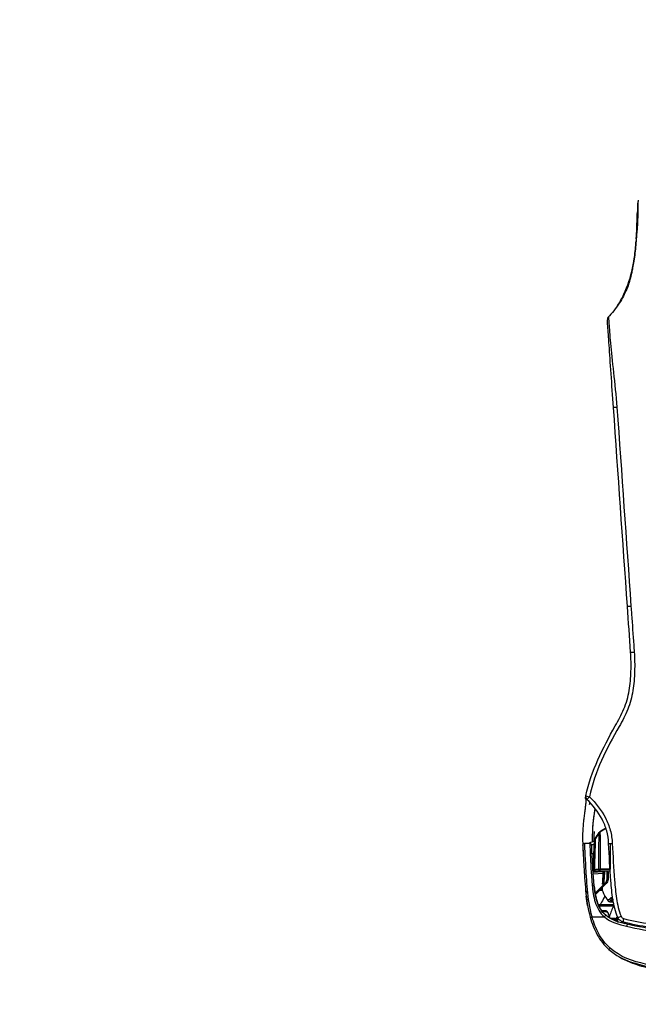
# Model space of a CAD drawing. Header units: millimetres. Extents: x -424979 to 718034, y -72486 to 344972.
# Tile 14 of 256: x 412690 to 413169, y 1553 to 2315. Entities that reach past the tile are written whole.
import ezdxf
from ezdxf import colors
from ezdxf.entities.mleader import LeaderData, LeaderLine
from ezdxf.math import Vec2, Vec3

# ---------------------------------------------------------------- set-up
doc = ezdxf.new("R2010")
doc.units = ezdxf.units.MM
doc.header["$MEASUREMENT"] = 0
doc.layers.add('IS_KLIM Opis_Średnice', color=7, linetype='Continuous', lineweight=9)
doc.layers.add('IS_KLIM_urządzenia', color=3, linetype='Continuous')

# ---------------------------------------------------------------- blocks, each defined once
blk = doc.blocks.new('G$CFEA986A8')
at = {"layer": 'IS_KLIM_urządzenia', "linetype": 'Continuous'}
for p, q in [((3.24, 36.01), (3.24, 36.02)), ((3.24, 36.02), (3.24, 36.01)), ((2.71, 28.23), (3.1, 35.54)), ((3.1, 35.54), (3.1, 35.54)), ((2.74, 28.23), (2.74, 28.23)), ((3.03, 28.23), (3.03, 28.23)), ((4.22, 28.23), (4.22, 28.23)), ((4.55, 28.23), (4.55, 28.23)), ((2.73, 27.62), (4.82, 27.62)), ((2.74, 27.41), (5, 27.61)), ((5.25, 27.13), (2.77, 26.91)), ((3.18, 21.95), (5.57, 24.34)), ((5.93, 24.34), (3.22, 21.63)), ((5.57, 24.34), (5.44, 24.33)), ((5.57, 24.34), (5.85, 24.61)), ((5.93, 24.34), (5.57, 24.34)), ((6.02, 24.44), (5.93, 24.34))]:
    blk.add_line(p, q, dxfattribs=at)
at = {"layer": 'IS_KLIM_urządzenia', "linetype": 'Continuous', "extrusion": (0, 0, -1)}
for centre, radius, start, end in [((-1.84, 46.94), 1, 314.7826, 11.7219), ((-0.53, 34.35), 0.5, 357.2068, 90), ((-1.83, 34.35), 0.5, 90, 177.181)]:
    blk.add_arc(centre, radius, start, end, dxfattribs=at)
at = {"layer": 'IS_KLIM_urządzenia', "linetype": 'Continuous', "extrusion": (-1.54693e-05, -6.12303e-17, -1)}
blk.add_arc((-3.24, 28.23, -0.01), 0.498, 270, 359.4983, dxfattribs=at)
at = {"layer": 'IS_KLIM_urządzenia', "linetype": 'Continuous'}
blk.add_arc((2.5, 23.81), 0.5, 5.1428, 5.6972, dxfattribs=at)
for centre, major_axis, ratio, start_param, end_param in [((13.38, 84.28), (0.998, 0.07), 0.023762, 3.141593, 4.646623), ((1.84, 46.94), (0.979, -0.203), 0.056856, 3.141593, 4.651384), ((1.84, 46.94), (0.704, 0.71), 0.020204, 1.651706, 3.141593), ((7.71, 34.94), (-0.999, -0.049), 0.051256, 0, 1.514472), ((7.71, 34.9), (-0.999, -0.047), 0.051373, 0, 1.514578), ((3.38, 28.23), (0, -0.498), 0.705765, 4.721116, 6.283185), ((3.96, 27.4), (0.499, -0.033), 0.703948, 0.778487, 1.449237), ((6.36, 25.91), (0.25, 0.009), 0.004928, 6.283059, 7.845078), ((2.49, 23.87), (-0.498, -0.042), 0.40242, 3.141593, 4.712356), ((2.5, 23.81), (-0.498, -0.05), 0.399009, 3.140125, 4.706849), ((2.5, 23.81), (-0.498, -0.045), 0.399039, 3.141593, 4.710711), ((5.85, 24.61), (-0.177, 0.177), 0.009872, 3.141593, 4.709921), ((1.28, 22.79), (0.498, 0.048), 0.655613, 3.140676, 4.596546), ((6.84, 20.48), (0.38, 0.325), 0.906204, 2.398026, 3.130887), ((7.44, 20.5), (-0.376, 0.33), 0.885836, 0.804441, 2.115185), ((7.76, 20.85), (-0.367, 0.34), 0.8822, 0.840111, 2.138766), ((8.04, 20.89), (0.282, 0.413), 0.898755, 2.160862, 3.167773), ((2.45, 15.93), (0.482, 0.133), 0.040619, 3.141593, 4.662666), ((5.63, 15.93), (-0.326, -0.379), 0.006066, 1.506881, 3.141593), ((5.72, 17.3), (0, 0.2), 0.576627, 4.721116, 6.283185), ((6.49, 16.72), (0.192, 0.056), 0.184381, 5.301873, 6.283185), ((8.07, 15.3), (0, 0.2), 0.433029, 4.721116, 6.283185), ((8.86, 15.62), (0.19, -0.061), 0.210046, 2.527177, 3.153928), ((8.96, 15.32), (-0.191, 0.059), 0.212832, 4.135574, 5.657225), ((9.97, 16.14), (-0.925, -0.381), 0.043497, 0, 1.508611), ((10.63, 15.55), (-0.263, -0.965), 0.021464, 4.784953, 6.283185), ((8.8, 14.85), (0.18, 0.087), 0.196125, 5.117147, 6.283185), ((11.38, 13.51), (-0.117, -0.486), 0.019962, 3.141593, 4.771045), ((7.1, 7.87), (0.331, 0.375), 0.006851, 3.141593, 4.648558)]:
    blk.add_ellipse(centre, major_axis=major_axis, ratio=ratio, start_param=start_param, end_param=end_param, dxfattribs=at)
at = {"layer": 'IS_KLIM_urządzenia', "linetype": 'Continuous', "extrusion": (0, 0, -1)}
blk.add_ellipse((3.24, 28.23), major_axis=(0.352, -0.352), ratio=0.999998, start_param=0.785397, end_param=2.347467, dxfattribs=at)
at = {"layer": 'IS_KLIM_urządzenia', "linetype": 'Continuous'}
for points, knots in [([(14.29, 200.81), (14.28, 199.72), (14.24, 198.12), (14.2, 196.18), (14.17, 195.22), (14.15, 194.58), (14.11, 194.03), (14.06, 193.38), (13.96, 192.48), (13.91, 191.88), (13.89, 191.63)], [0, 0, 0, 0, 0.261726, 0.374815, 0.426057, 0.47543, 0.525874, 0.58018, 0.704159, 1, 1, 1, 1]), ([(14.21, 200.54), (14.17, 199.53), (14.12, 197.84), (14.05, 195.45), (13.98, 193.38), (13.88, 191.32), (13.68, 188.56), (13.37, 185.89), (13.01, 183.93), (12.88, 183.33)], [0, 0, 0, 0, 0.174844, 0.294563, 0.414282, 0.534001, 0.653719, 0.893157, 1, 1, 1, 1]), ([(14.21, 200.54), (14.21, 200.54), (14.21, 200.54), (14.21, 200.54), (14.24, 200.54), (14.28, 200.54), (14.28, 200.54), (14.28, 200.54)], [0, 0, 0, 0, 0.184418, 0.184418, 0.99996, 0.99996, 1, 1, 1, 1]), ([(13.84, 190.86), (13.85, 191.05), (13.99, 193.24), (14.05, 195.43), (14.11, 197.43)], [0, 0, 0, 0, 0.087292, 1, 1, 1, 1]), ([(13.2, 185.01), (13.26, 185.37), (13.53, 187.14), (13.7, 188.92), (13.8, 190.33)], [0, 0, 0, 0, 0.205915, 1, 1, 1, 1]), ([(12.9, 183.43), (12.87, 183.23), (12.78, 182.78), (12.61, 181.92), (12.45, 181.22), (12.25, 180.45), (11.92, 179.33), (11.37, 177.81), (10.52, 175.99), (9.02, 173.44), (7.61, 171.66), (6.52, 170.55)], [0, 0, 0, 0, 0.131561, 0.187092, 0.238012, 0.287017, 0.336427, 0.442316, 0.562752, 0.698039, 1, 1, 1, 1]), ([(9.04, 173.7), (9.64, 174.6), (10.17, 175.55), (11.68, 178.7), (12.38, 180.96), (12.99, 183.86), (13.1, 184.44), (13.2, 185.01)], [0, 0, 0, 0, 0.27031, 0.27031, 0.856348, 0.856348, 1, 1, 1, 1]), ([(6.65, 170.69), (6.65, 170.69), (6.7, 170.09), (6.87, 167.77), (7, 166.06), (7.4, 161.8), (7.67, 159.23), (8.26, 153.53), (8.57, 150.5), (8.86, 147.39)], [0, 0, 0, 0, 0.25, 0.25, 0.5, 0.5, 0.75, 0.75, 1, 1, 1, 1]), ([(7.97, 147.33), (7.76, 150.33), (7.55, 153.27), (7.16, 158.8), (6.99, 161.31), (6.7, 165.47), (6.58, 167.12), (6.43, 169.36), (6.39, 169.93), (6.39, 169.93)], [0, 0, 0, 0, 0.25, 0.25, 0.5, 0.5, 0.75, 0.75, 1, 1, 1, 1]), ([(8.86, 147.39), (8.75, 147.38), (8.64, 147.38), (8.43, 147.36), (8.34, 147.36), (8.18, 147.34), (8.12, 147.34), (8.03, 147.33), (8, 147.33), (7.97, 147.33), (7.97, 147.33), (7.97, 147.33)], [0, 0, 0, 0, 0.230435, 0.230435, 0.460869, 0.460869, 0.691304, 0.691304, 0.881057, 0.881057, 1, 1, 1, 1]), ([(8.86, 147.39), (8.86, 147.39), (8.86, 147.39), (8.86, 147.39), (8.86, 147.39), (8.86, 147.39)], [0, 0, 0, 0, 0.629495, 0.629495, 1, 1, 1, 1]), ([(12.48, 96.01), (12.48, 96.01), (12.48, 96.01), (12.53, 95.35), (12.58, 94.68), (12.81, 91.36), (13, 88.7), (13.23, 85.45), (13.27, 84.85), (13.31, 84.26)], [0, 0, 0, 0, 0.000005, 0.000005, 0.169628, 0.169628, 0.84812, 0.84812, 1, 1, 1, 1]), ([(0.86, 47.14), (2.21, 53.63), (5.22, 59.45), (9.22, 66.61), (10.01, 68.05), (11.28, 71.07), (11.73, 72.68), (12.3, 75.96), (12.44, 77.6), (12.52, 80.9), (12.49, 82.59), (12.38, 84.21)], [0, 0, 0, 0, 0.5, 0.5, 0.625, 0.625, 0.75, 0.75, 0.875, 0.875, 1, 1, 1, 1]), ([(13.31, 84.26), (13.43, 82.58), (13.45, 80.92), (13.38, 77.59), (13.25, 75.94), (12.69, 72.64), (12.26, 71.01), (11.03, 67.94), (10.25, 66.49), (7.83, 62.15), (6.23, 59.26), (3.53, 53.27), (2.44, 50.17), (1.77, 46.9)], [0, 0, 0, 0, 0.125, 0.125, 0.25, 0.25, 0.375, 0.375, 0.5, 0.5, 0.75, 0.75, 1, 1, 1, 1]), ([(0.79, 46.38), (0.81, 46.35), (0.83, 46.15), (0.82, 45.56), (0.75, 44.68), (0.59, 43.52), (0.41, 42.19), (0.23, 40.79), (0.06, 38.91), (-0.02, 36.7), (0.03, 34.49), (0.09, 33.16), (0.12, 32.58)], [0, 0, 0, 0, 0.12885, 0.245282, 0.335122, 0.40726, 0.471799, 0.536509, 0.604482, 0.745543, 0.884733, 1, 1, 1, 1]), ([(6.71, 34.89), (6.66, 35.97), (6.51, 37.05), (5.93, 39.13), (5.52, 40.14), (4.02, 42.98), (2.67, 44.7), (1.13, 46.23)], [0, 0, 0, 0, 0.25, 0.25, 0.5, 0.5, 1, 1, 1, 1]), ([(1.77, 46.9), (3.4, 45.28), (4.82, 43.46), (6.4, 40.45), (6.84, 39.38), (7.45, 37.17), (7.6, 36.03), (7.65, 34.88)], [0, 0, 0, 0, 0.5, 0.5, 0.75, 0.75, 1, 1, 1, 1]), ([(3.15, 43.79), (3.12, 43.57), (3.04, 42.96), (2.88, 41.81), (2.7, 40.4), (2.54, 38.56), (2.49, 36.85), (2.5, 35.65), (2.51, 35.23)], [0, 0, 0, 0, 0.089993, 0.237107, 0.37975, 0.527052, 0.833503, 1, 1, 1, 1]), ([(3.13, 43.63), (3.06, 43.24), (2.83, 41.75), (2.67, 40.26), (2.59, 39.15)], [0, 0, 0, 0, 0.261547, 1, 1, 1, 1]), ([(3.01, 37.92), (3, 37.79), (2.99, 37.66), (2.97, 37.49), (2.97, 37.46), (2.96, 37.42)], [0, 0, 0, 0, 0.794972, 0.794972, 1, 1, 1, 1]), ([(3.24, 36.01), (3.24, 35.99), (3.25, 35.75), (3.24, 34.97), (3.24, 34.63), (3.22, 33.9), (3.2, 33.49), (3.13, 31.47), (3.07, 29.85), (3.01, 28.23)], [0, 0, 0, 0, 0.25, 0.25, 0.375, 0.375, 0.5, 0.5, 1, 1, 1, 1]), ([(3.25, 36.01), (3.24, 36), (3.2, 35.94), (3.15, 35.84), (3.12, 35.72), (3.11, 35.65), (3.1, 35.62), (3.1, 35.62), (3.1, 35.62), (3.1, 35.62), (3.1, 35.61), (3.18, 36.23), (3.09, 35.5), (3.1, 35.58), (3.1, 35.58)], [0, 0, 0, 0, 0.004098, 0.020773, 0.033488, 0.040418, 0.042471, 0.042689, 0.042703, 0.042705, 0.042705, 0.045311, 0.81751, 1, 1, 1, 1]), ([(3.1, 35.54), (3.1, 35.58), (3.1, 35.55), (3.1, 35.54), (3.1, 35.54), (3.1, 35.54)], [0, 0, 0, 0, 0.5, 0.5, 1, 1, 1, 1]), ([(3.24, 36.01), (3.49, 36.42), (3.74, 36.82), (4.08, 37.39), (4.18, 37.55), (4.28, 37.72)], [0, 0, 0, 0, 0.711043, 0.711043, 1, 1, 1, 1]), ([(3.24, 36.01), (3.5, 36.43), (3.75, 36.85), (4.1, 37.41), (4.19, 37.57), (4.28, 37.72)], [0, 0, 0, 0, 0.731926, 0.731926, 1, 1, 1, 1]), ([(4.29, 37.71), (3.97, 37.19), (3.65, 36.67), (3.3, 36.1), (3.27, 36.06), (3.24, 36.01)], [0, 0, 0, 0, 0.917621, 0.917621, 1, 1, 1, 1]), ([(3.24, 36.01), (3.24, 36.01), (3.24, 36.01), (3.24, 36.01), (3.24, 36.01), (3.24, 36.01)], [0, 0, 0, 0, 0.266653, 0.266653, 1, 1, 1, 1]), ([(3.24, 36.01), (3.24, 36.01), (3.24, 36.01), (3.24, 36.01), (3.24, 36.01), (3.24, 36.01), (3.24, 36.01), (3.24, 36.01)], [0, 0, 0, 0, 0.156997, 0.156997, 0.784985, 0.784985, 1, 1, 1, 1]), ([(4.2, 28.23), (4.2, 29.24), (4.2, 30.24), (4.21, 32.24), (4.2, 33.27), (4.22, 35.2), (4.25, 36.11), (4.29, 37.36), (4.3, 37.7), (4.29, 37.71)], [0, 0, 0, 0, 0.25, 0.25, 0.5, 0.5, 0.75, 0.75, 1, 1, 1, 1]), ([(4.28, 37.72), (4.28, 37.72), (4.28, 37.72), (4.28, 37.72), (4.28, 37.72), (4.28, 37.72)], [0, 0, 0, 0, 0.500001, 0.500001, 1, 1, 1, 1]), ([(4.45, 37.88), (4.45, 37.88), (4.43, 37.87), (4.42, 37.86), (4.4, 37.84), (4.37, 37.82), (4.35, 37.8), (4.32, 37.76), (4.29, 37.72), (4.29, 37.72)], [0, 0, 0, 0, 0.029241, 0.088276, 0.151647, 0.25725, 0.525964, 0.992323, 1, 1, 1, 1]), ([(4.44, 37.88), (4.44, 37.88), (4.44, 37.88), (4.44, 37.88), (4.44, 37.88), (4.44, 37.88)], [0, 0, 0, 0, 0.593674, 0.593674, 1, 1, 1, 1]), ([(4.44, 37.87), (4.45, 37.85), (4.46, 37.53), (4.52, 36.29), (4.55, 35.36), (4.57, 33.39), (4.56, 32.34), (4.56, 30.29), (4.55, 29.26), (4.55, 28.23)], [0, 0, 0, 0, 0.25, 0.25, 0.5, 0.5, 0.75, 0.75, 1, 1, 1, 1]), ([(0.03, 34.32), (0.03, 34.32), (0.05, 33.82), (0.16, 31.93), (0.24, 30.52), (0.46, 27.06), (0.57, 24.97), (1, 20.5), (1.33, 18.12), (1.97, 15.8)], [0, 0, 0, 0, 0.25, 0.25, 0.5, 0.5, 0.75, 0.75, 1, 1, 1, 1]), ([(2.43, 15.91), (1.79, 18.29), (1.47, 20.73), (1.05, 25.3), (0.94, 27.43), (0.73, 30.97), (0.65, 32.4), (0.55, 34.34), (0.52, 34.85), (0.53, 34.85)], [0, 0, 0, 0, 0.25, 0.25, 0.5, 0.5, 0.75, 0.75, 1, 1, 1, 1]), ([(3.08, 35.41), (2.6, 35.32), (2.12, 35.16), (1.64, 34.89), (1.62, 34.88), (1.59, 34.86)], [0, 0, 0, 0, 0.948448, 0.948448, 1, 1, 1, 1]), ([(1.83, 34.85), (1.83, 34.85), (1.87, 33.81), (2.08, 30.02), (2.21, 27.26), (2.47, 24.07)], [0, 0, 0, 0, 0.5, 0.5, 1, 1, 1, 1]), ([(2.99, 23.91), (2.73, 26.99), (2.59, 29.69), (2.38, 33.37), (2.33, 34.37), (2.33, 34.37)], [0, 0, 0, 0, 0.500106, 0.500106, 1, 1, 1, 1]), ([(2.71, 28.23), (2.79, 29.71), (2.87, 31.19), (2.97, 33.03), (2.98, 33.41), (3.02, 34.12), (3.04, 34.46), (3.08, 35.26), (3.1, 35.51), (3.1, 35.54)], [0, 0, 0, 0, 0.5, 0.5, 0.625, 0.625, 0.75, 0.75, 1, 1, 1, 1]), ([(3.1, 35.54), (3.1, 35.54), (3.1, 35.54), (3.1, 35.54), (3.1, 35.54), (3.1, 35.54)], [0, 0, 0, 0, 0.501823, 0.501823, 1, 1, 1, 1]), ([(3.1, 35.54), (3.1, 35.54), (3.1, 35.54), (3.1, 35.54), (3.1, 35.54), (3.1, 35.54)], [0, 0, 0, 0, 0.497529, 0.497529, 1, 1, 1, 1]), ([(6.71, 34.85), (6.71, 34.85), (6.71, 34.85), (6.71, 34.86), (6.71, 34.88), (6.71, 34.89)], [0, 0, 0, 0, 0.001471, 0.001471, 1, 1, 1, 1]), ([(9.05, 15.75), (8.42, 17.27), (8.08, 18.84), (7.57, 22), (7.42, 23.6), (7.06, 28.42), (6.86, 31.65), (6.71, 34.85)], [0, 0, 0, 0, 0.25, 0.25, 0.5, 0.5, 1, 1, 1, 1]), ([(7.11, 34.81), (7.11, 34.78), (7.11, 34.74), (7.11, 33.65), (7.11, 32.55), (7.11, 30.39), (7.11, 29.31), (7.11, 28.23)], [0, 0, 0, 0, 0.017199, 0.017199, 0.508599, 0.508599, 1, 1, 1, 1]), ([(7.65, 34.88), (7.65, 34.88), (7.65, 34.88), (7.65, 34.87), (7.66, 34.86), (7.66, 34.84)], [0, 0, 0, 0, 0.001414, 0.001414, 1, 1, 1, 1]), ([(7.66, 34.84), (7.81, 31.68), (8, 28.52), (8.36, 23.79), (8.5, 22.21), (8.99, 19.1), (9.32, 17.56), (9.93, 16.07)], [0, 0, 0, 0, 0.5, 0.5, 0.75, 0.75, 1, 1, 1, 1]), ([(0.12, 32.67), (0.12, 32.66), (0.12, 32.66), (0.12, 32.65), (0.12, 32.65), (0.12, 32.64), (0.12, 32.64), (0.12, 32.64)], [0, 0, 0, 0, 0.491862, 0.491862, 0.745898, 0.745898, 1, 1, 1, 1]), ([(2.71, 28.23), (2.71, 28.23), (2.73, 28.23), (2.81, 28.23), (2.86, 28.23), (2.96, 28.23), (2.98, 28.23), (3.01, 28.23)], [0, 0, 0, 0, 0.429968, 0.429968, 0.860069, 0.860069, 1, 1, 1, 1]), ([(2.74, 28.23), (2.74, 28.23), (2.75, 28.23), (2.8, 28.23), (2.84, 28.23), (2.94, 28.23), (2.98, 28.23), (3.03, 28.23)], [0, 0, 0, 0, 0.311909, 0.311909, 0.74389, 0.74389, 1, 1, 1, 1]), ([(4.2, 28.23), (4.24, 28.23), (4.29, 28.23), (4.39, 28.23), (4.44, 28.23), (4.52, 28.23), (4.53, 28.23), (4.55, 28.23)], [0, 0, 0, 0, 0.437327, 0.437327, 0.874715, 0.874715, 1, 1, 1, 1]), ([(4.56, 27.74), (4.51, 27.74), (4.42, 27.76), (4.31, 27.88), (4.24, 28.04), (4.23, 28.17), (4.22, 28.23)], [0, 0, 0, 0, 0.28901, 0.499661, 0.756628, 1, 1, 1, 1]), ([(4.22, 28.23), (4.27, 28.23), (4.37, 28.23), (4.49, 28.23), (4.55, 28.23)], [0, 0, 0, 0, 0.500276, 1, 1, 1, 1]), ([(4.56, 27.74), (4.56, 27.74), (4.56, 27.74), (4.56, 27.75), (4.56, 27.76), (4.56, 27.78), (4.56, 27.8), (4.55, 27.84), (4.55, 27.86), (4.55, 27.9), (4.55, 27.93), (4.55, 27.98), (4.55, 28.01), (4.55, 28.1), (4.55, 28.16), (4.55, 28.23)], [0, 0, 0, 0, 0.125, 0.125, 0.25, 0.25, 0.375, 0.375, 0.5, 0.5, 0.625, 0.625, 0.75, 0.75, 1, 1, 1, 1]), ([(4.55, 28.23), (4.95, 28.23), (5.36, 28.23), (5.99, 28.23), (6.21, 28.23), (6.62, 28.23), (6.8, 28.23), (7.03, 28.23), (7.07, 28.23), (7.11, 28.23)], [0, 0, 0, 0, 0.474817, 0.474817, 0.737386, 0.737386, 0.953021, 0.953021, 1, 1, 1, 1]), ([(7.11, 28.23), (6.67, 28.23), (6.22, 28.23), (5.37, 28.23), (4.96, 28.23), (4.55, 28.23)], [0, 0, 0, 0, 0.51841, 0.51841, 1, 1, 1, 1]), ([(3.38, 27.74), (3.34, 27.74), (3.31, 27.74), (3.27, 27.74), (3.25, 27.74), (3.24, 27.74), (3.24, 27.74), (3.24, 27.74)], [0, 0, 0, 0, 0.429844, 0.429844, 0.859217, 0.859217, 1, 1, 1, 1]), ([(4.56, 27.74), (4.44, 27.74), (4.31, 27.74), (4.06, 27.74), (3.93, 27.74), (3.66, 27.74), (3.52, 27.74), (3.38, 27.74)], [0, 0, 0, 0, 0.316882, 0.316882, 0.640659, 0.640659, 1, 1, 1, 1]), ([(7.11, 27.74), (7.03, 27.74), (6.94, 27.74), (6.49, 27.74), (6.13, 27.74), (5.36, 27.74), (4.96, 27.74), (4.56, 27.74)], [0, 0, 0, 0, 0.097737, 0.097737, 0.528149, 0.528149, 1, 1, 1, 1]), ([(5, 27.61), (5.04, 27.61), (5.07, 27.6), (5.13, 27.56), (5.16, 27.53), (5.21, 27.45), (5.22, 27.41), (5.24, 27.31), (5.25, 27.26), (5.25, 27.18), (5.25, 27.15), (5.25, 27.13)], [0, 0, 0, 0, 0.247479, 0.247479, 0.496795, 0.496795, 0.717384, 0.717384, 0.907765, 0.907765, 1, 1, 1, 1]), ([(5.22, 24.33), (5.23, 24.5), (5.24, 24.66), (5.29, 25.49), (5.34, 26.16), (5.4, 27.13), (5.42, 27.43), (5.44, 27.74)], [0, 0, 0, 0, 0.146562, 0.146562, 0.73281, 0.73281, 1, 1, 1, 1]), ([(5.66, 27.74), (5.61, 26.91), (5.55, 26.08), (5.48, 24.95), (5.46, 24.64), (5.44, 24.33)], [0, 0, 0, 0, 0.72849, 0.72849, 1, 1, 1, 1]), ([(5.85, 24.61), (5.99, 24.75), (6.1, 24.92), (6.27, 25.27), (6.33, 25.46), (6.36, 25.74), (6.36, 25.83), (6.36, 25.91)], [0, 0, 0, 0, 0.410681, 0.410681, 0.822529, 0.822529, 1, 1, 1, 1]), ([(6.61, 25.92), (6.61, 25.82), (6.61, 25.72), (6.57, 25.4), (6.51, 25.18), (6.33, 24.81), (6.22, 24.65), (6.07, 24.48), (6.05, 24.46), (6.02, 24.44)], [0, 0, 0, 0, 0.177731, 0.177731, 0.59018, 0.59018, 0.940555, 0.940555, 1, 1, 1, 1]), ([(6.36, 25.91), (6.35, 26.08), (6.35, 26.24), (6.33, 26.85), (6.31, 27.29), (6.3, 27.74)], [0, 0, 0, 0, 0.274035, 0.274035, 1, 1, 1, 1]), ([(6.54, 27.74), (6.55, 27.64), (6.55, 27.54), (6.57, 26.93), (6.59, 26.42), (6.61, 25.92)], [0, 0, 0, 0, 0.164291, 0.164291, 1, 1, 1, 1]), ([(2.48, 24.01), (2.6, 22.61), (2.81, 21.15), (3.72, 18.3), (4.46, 16.92), (5.61, 15.91)], [0, 0, 0, 0, 0.5, 0.5, 1, 1, 1, 1]), ([(2.99, 23.85), (3, 23.81), (3, 23.77), (3.01, 23.64), (3.02, 23.54), (3.05, 23.29), (3.07, 23.13), (3.12, 22.73), (3.15, 22.48), (3.24, 21.89), (3.31, 21.55), (3.54, 20.47), (3.75, 19.74), (4.26, 18.52), (4.52, 18.02), (4.84, 17.55)], [0, 0, 0, 0, 0.01825, 0.01825, 0.060304, 0.060304, 0.132525, 0.132525, 0.246095, 0.246095, 0.402611, 0.402611, 0.74532, 0.74532, 1, 1, 1, 1]), ([(5.96, 16.31), (4.87, 17.25), (4.17, 18.54), (3.31, 21.19), (3.11, 22.55), (2.99, 23.85)], [0, 0, 0, 0, 0.5, 0.5, 1, 1, 1, 1]), ([(5.22, 24.33), (5.2, 24.33), (5.19, 24.33), (5.14, 24.33), (5.1, 24.33), (5.07, 24.33)], [0, 0, 0, 0, 0.325415, 0.325415, 1, 1, 1, 1]), ([(5.3, 22.33), (5.24, 22.47), (5.2, 22.67), (5.14, 23.06), (5.12, 23.23), (5.11, 23.41)], [0, 0, 0, 0, 0.624288, 0.624288, 1, 1, 1, 1]), ([(5.44, 24.33), (5.41, 24.33), (5.38, 24.33), (5.33, 24.33), (5.3, 24.33), (5.26, 24.33), (5.24, 24.33), (5.22, 24.33), (5.22, 24.33), (5.22, 24.33)], [0, 0, 0, 0, 0.315815, 0.315815, 0.631664, 0.631664, 0.946964, 0.946964, 1, 1, 1, 1]), ([(0.78, 22.75), (0.79, 22.7), (0.79, 22.67), (0.8, 22.61), (0.8, 22.59), (0.8, 22.57), (0.8, 22.57), (0.8, 22.59), (0.8, 22.6), (0.8, 22.61)], [0, 0, 0, 0, 0.272721, 0.272721, 0.545029, 0.545029, 0.816327, 0.816327, 1, 1, 1, 1]), ([(0.8, 22.62), (0.8, 22.61), (0.8, 22.58), (0.8, 22.58), (0.8, 22.57), (0.8, 22.56), (0.8, 22.55), (0.81, 22.53), (0.82, 22.47), (0.86, 22.37), (0.95, 22.25), (1.09, 22.16), (1.21, 22.12), (1.28, 22.13), (1.28, 22.13)], [0, 0, 0, 0, 0.067693, 0.176783, 0.191923, 0.20101, 0.210642, 0.23464, 0.289457, 0.395964, 0.591763, 0.776207, 0.974695, 1, 1, 1, 1]), ([(5.76, 21.33), (5.6, 21.04), (5.45, 20.74), (5.04, 19.97), (4.79, 19.48), (4.54, 19)], [0, 0, 0, 0, 0.379029, 0.379029, 1, 1, 1, 1]), ([(6.97, 20.49), (6.88, 20.38), (6.78, 20.33), (6.57, 20.3), (6.46, 20.36), (6.36, 20.47)], [0, 0, 0, 0, 0.456839, 0.456839, 1, 1, 1, 1]), ([(7.29, 20.84), (7.3, 20.84), (7.3, 20.85), (7.35, 20.89), (7.4, 20.91), (7.49, 20.91), (7.53, 20.9), (7.57, 20.87)], [0, 0, 0, 0, 0.062565, 0.062565, 0.548357, 0.548357, 1, 1, 1, 1]), ([(7.95, 19), (7.84, 19), (7.73, 19), (7.18, 19), (6.75, 19), (6.13, 19), (5.95, 19), (5.2, 19), (4.63, 19), (4.07, 19)], [0, 0, 0, 0, 0.084494, 0.084494, 0.422472, 0.422472, 0.560579, 0.560579, 1, 1, 1, 1]), ([(4.15, 18.8), (4.53, 18.8), (4.9, 18.8), (5.72, 18.8), (6.16, 18.8), (6.86, 18.8), (7.12, 18.8), (7.57, 18.8), (7.77, 18.8), (7.97, 18.8)], [0, 0, 0, 0, 0.296997, 0.296997, 0.640532, 0.640532, 0.845161, 0.845161, 1, 1, 1, 1]), ([(7.97, 18.8), (7.8, 18.37), (7.62, 17.93), (7.27, 17.03), (7.09, 16.55), (6.91, 16.08)], [0, 0, 0, 0, 0.478968, 0.478968, 1, 1, 1, 1]), ([(7.06, 19.82), (7.08, 19.82), (7.09, 19.82), (7.2, 19.84), (7.3, 19.92), (7.39, 20.05)], [0, 0, 0, 0, 0.174867, 0.174867, 1, 1, 1, 1]), ([(7.91, 20), (7.87, 20.01), (7.82, 20.01), (7.65, 20.02), (7.52, 20.03), (7.39, 20.05)], [0, 0, 0, 0, 0.263267, 0.263267, 1, 1, 1, 1]), ([(1.97, 15.8), (2.4, 14.23), (2.97, 12.73), (4.54, 9.9), (5.54, 8.58), (6.77, 7.49)], [0, 0, 0, 0, 0.5, 0.5, 1, 1, 1, 1]), ([(7.08, 7.84), (5.89, 8.89), (4.93, 10.17), (3.41, 12.92), (2.85, 14.38), (2.43, 15.91)], [0, 0, 0, 0, 0.5, 0.5, 1, 1, 1, 1]), ([(2.43, 15.91), (3.38, 15.91), (4.33, 15.91), (5.39, 15.91), (5.5, 15.91), (5.61, 15.91)], [0, 0, 0, 0, 0.894615, 0.894615, 1, 1, 1, 1]), ([(5.72, 17.5), (5.61, 17.5), (5.5, 17.5), (5.23, 17.5), (5.05, 17.5), (4.88, 17.5)], [0, 0, 0, 0, 0.390013, 0.390013, 1, 1, 1, 1]), ([(5.03, 17.3), (5.22, 17.3), (5.41, 17.3), (5.68, 17.3), (5.76, 17.3), (5.84, 17.3)], [0, 0, 0, 0, 0.696556, 0.696556, 1, 1, 1, 1]), ([(6.68, 16.78), (6.65, 16.88), (6.61, 16.98), (6.49, 17.14), (6.42, 17.22), (6.27, 17.35), (6.17, 17.4), (5.96, 17.48), (5.84, 17.5), (5.72, 17.5)], [0, 0, 0, 0, 0.230955, 0.230955, 0.455697, 0.455697, 0.706422, 0.706422, 1, 1, 1, 1]), ([(5.84, 17.3), (5.93, 17.3), (6.03, 17.28), (6.2, 17.22), (6.27, 17.18), (6.4, 17.08), (6.45, 17.02), (6.54, 16.88), (6.58, 16.81), (6.61, 16.72)], [0, 0, 0, 0, 0.299295, 0.299295, 0.552236, 0.552236, 0.775182, 0.775182, 1, 1, 1, 1]), ([(8.07, 15.5), (7.95, 15.5), (7.83, 15.5), (7.52, 15.5), (7.32, 15.5), (7.13, 15.5)], [0, 0, 0, 0, 0.379834, 0.379834, 1, 1, 1, 1]), ([(8.98, 14.93), (8.93, 15.03), (8.86, 15.13), (8.71, 15.28), (8.62, 15.34), (8.42, 15.44), (8.31, 15.48), (8.16, 15.5), (8.12, 15.5), (8.07, 15.5)], [0, 0, 0, 0, 0.291856, 0.291856, 0.579131, 0.579131, 0.886367, 0.886367, 1, 1, 1, 1]), ([(8.16, 15.3), (8.19, 15.3), (8.23, 15.3), (8.35, 15.28), (8.44, 15.26), (8.6, 15.18), (8.67, 15.13), (8.79, 15), (8.84, 14.93), (8.88, 14.85)], [0, 0, 0, 0, 0.114875, 0.114875, 0.424433, 0.424433, 0.71152, 0.71152, 1, 1, 1, 1]), ([(10.37, 14.59), (10.22, 14.63), (10.07, 14.69), (9.73, 14.88), (9.55, 15.02), (9.25, 15.35), (9.13, 15.55), (9.05, 15.75)], [0, 0, 0, 0, 0.262451, 0.262451, 0.631307, 0.631307, 1, 1, 1, 1]), ([(9.93, 16.07), (9.97, 15.97), (10.03, 15.87), (10.18, 15.7), (10.27, 15.63), (10.44, 15.54), (10.52, 15.51), (10.59, 15.49)], [0, 0, 0, 0, 0.368676, 0.368676, 0.737518, 0.737518, 1, 1, 1, 1]), ([(10.59, 15.49), (12.85, 14.87), (15.14, 14.47), (19.73, 13.76), (22.04, 13.48), (28.97, 12.72), (33.62, 12.36), (38.26, 12.08)], [0, 0, 0, 0, 0.25, 0.25, 0.5, 0.5, 1, 1, 1, 1]), ([(8.98, 14.93), (9.03, 14.82), (9.09, 14.7), (9.17, 14.55), (9.19, 14.51), (9.21, 14.48)], [0, 0, 0, 0, 0.758703, 0.758703, 1, 1, 1, 1]), ([(38.2, 11.15), (33.53, 11.44), (28.86, 11.8), (21.88, 12.56), (19.56, 12.85), (14.94, 13.56), (12.64, 13.97), (10.37, 14.59)], [0, 0, 0, 0, 0.5, 0.5, 0.75, 0.75, 1, 1, 1, 1]), ([(11.36, 13.48), (14.22, 12.79), (17.12, 12.35), (22.95, 11.58), (25.87, 11.28), (31.72, 10.75), (34.65, 10.54), (39.05, 10.26), (40.52, 10.18), (43.45, 10.02), (44.92, 9.92), (46.39, 9.92)], [0, 0, 0, 0, 0.25, 0.25, 0.5, 0.5, 0.75, 0.75, 0.875, 0.875, 1, 1, 1, 1]), ([(46.39, 10.44), (44.92, 10.44), (43.46, 10.55), (40.54, 10.7), (39.08, 10.78), (34.7, 11.06), (31.78, 11.28), (25.95, 11.8), (23.04, 12.1), (17.23, 12.87), (14.34, 13.31), (11.49, 13.99)], [0, 0, 0, 0, 0.125, 0.125, 0.25, 0.25, 0.5, 0.5, 0.75, 0.75, 1, 1, 1, 1]), ([(46.54, 2.46), (39.78, 2.46), (33.03, 2.35), (22.91, 2.79), (19.53, 3.05), (12.95, 4.41), (9.66, 5.57), (7.08, 7.84)], [0, 0, 0, 0, 0.5, 0.5, 0.75, 0.75, 1, 1, 1, 1]), ([(6.77, 7.49), (9.32, 5.24), (12.68, 4), (19.31, 2.6), (22.71, 2.33), (32.91, 1.87), (39.73, 1.99), (46.54, 1.99)], [0, 0, 0, 0, 0.25, 0.25, 0.5, 0.5, 1, 1, 1, 1]), ([(9.37, 5.63), (9.49, 5.56), (10.61, 4.91), (13.28, 3.72), (17.38, 2.59), (21.48, 1.87), (25.45, 1.39), (29.2, 1.06), (32.75, 0.83), (36.39, 0.63), (40.66, 0.43), (45.83, 0.23), (51.96, 0.05), (56.37, 0), (58.74, 0)], [0, 0, 0, 0, 0.008566, 0.076169, 0.171242, 0.259595, 0.342985, 0.421868, 0.488451, 0.555392, 0.638641, 0.74036, 0.860715, 1, 1, 1, 1])]:
    blk.add_open_spline(points, degree=3, knots=knots, dxfattribs=at)
for points, degree in [([(14.29, 200.54), (14.32, 200.54), (14.34, 200.54), (14.43, 200.54)], 3), ([(13.91, 192.08), (14.01, 193.86), (14.05, 195.65), (14.11, 197.43)], 3), ([(13.99, 193.69), (13.97, 193.3), (13.95, 192.92), (13.94, 192.54)], 3), ([(13.25, 185.33), (13.23, 185.23), (13.22, 185.12), (13.2, 185.01)], 3), ([(10.41, 176.07), (10.45, 176.13), (10.48, 176.2), (10.52, 176.27)], 3), ([(6.65, 170.69), (6.47, 170.49), (6.37, 170.21), (6.39, 169.93)], 3), ([(8.86, 147.39), (10.07, 130.27), (11.28, 113.14), (12.48, 96.01)], 3), ([(11.56, 95.97), (10.36, 113.09), (9.16, 130.21), (7.97, 147.33)], 3), ([(12.48, 96.01), (11.99, 95.98), (11.56, 95.96), (11.56, 95.97)], 3), ([(12.38, 84.21), (12.11, 88.13), (11.83, 92.05), (11.56, 95.97)], 3), ([(0.77, 46.44), (0.76, 46.55), (0.76, 46.66), (0.78, 46.77)], 3), ([(0.77, 46.67), (0.75, 46.58), (0.77, 46.46)], 2), ([(0.78, 46.71), (0.77, 46.67)], 1), ([(0.77, 46.44), (0.77, 46.45), (0.77, 46.46), (0.77, 46.46)], 3), ([(1.12, 46.25), (0.98, 46.27), (0.82, 46.34), (0.77, 46.44)], 3), ([(1.81, 44.89), (1.84, 45.06), (1.87, 45.24), (1.9, 45.41)], 3), ([(4.44, 37.88), (4.99, 38.23), (5.55, 38.58), (6.17, 38.76)], 3), ([(4.44, 37.88), (4.99, 38.23), (5.55, 38.58), (6.17, 38.76)], 3), ([(4.44, 37.88), (4.95, 38.2), (5.46, 38.52), (6, 38.7)], 3), ([(4.44, 37.87), (4.94, 38.19), (5.46, 38.51), (6, 38.7)], 3), ([(5.12, 38.29), (4.79, 38.1), (4.45, 37.88)], 2), ([(6, 38.7), (5.7, 38.6), (5.4, 38.45), (5.12, 38.29)], 3), ([(6, 38.7), (5.79, 38.63), (5.59, 38.54)], 2), ([(2.81, 35.36), (2.86, 35.45), (2.91, 35.54), (2.97, 35.63)], 3), ([(2.99, 35.39), (2.99, 36.07), (2.97, 36.75), (2.96, 37.42)], 3), ([(3.24, 36.01), (3.16, 35.87), (3.11, 35.71), (3.1, 35.54)], 3), ([(3.1, 35.58), (3.1, 35.58)], 1), ([(3.24, 36.01), (3.59, 36.58), (3.94, 37.15), (4.28, 37.72)], 3), ([(4.28, 37.71), (3.76, 36.86), (3.24, 36)], 2), ([(4.28, 37.72), (4.28, 37.72), (4.28, 37.72), (4.28, 37.72)], 3), ([(4.29, 37.71), (4.33, 37.78), (4.38, 37.83), (4.44, 37.87)], 3), ([(4.44, 37.88), (4.44, 37.88), (4.44, 37.88), (4.44, 37.88)], 3), ([(4.44, 37.88), (4.44, 37.88), (4.44, 37.88), (4.44, 37.88)], 3), ([(1.83, 34.85), (1.4, 34.85), (0.96, 34.85), (0.53, 34.85)], 3), ([(2.31, 34.46), (2.54, 34.58), (2.78, 34.68), (3.03, 34.75)], 3), ([(2.71, 28.23), (3.1, 35.54)], 1), ([(3.1, 35.54), (2.71, 28.23)], 1), ([(3.1, 35.54), (2.71, 28.23)], 1), ([(3.1, 35.54), (3.1, 35.54), (3.1, 35.54), (3.1, 35.54)], 3), ([(3.1, 35.54), (3.1, 35.54), (3.1, 35.54), (3.1, 35.54)], 3), ([(0.12, 32.64), (0.12, 32.62), (0.12, 32.59), (0.12, 32.57)], 3), ([(2.92, 32.14), (2.76, 32.15), (2.6, 32.16), (2.45, 32.17)], 3), ([(2.92, 32.12), (2.76, 32.13), (2.61, 32.14), (2.45, 32.14)], 3), ([(3.24, 27.74), (2.98, 27.74), (2.74, 27.97), (2.74, 28.23)], 3), ([(3.24, 27.74), (2.98, 27.74), (2.74, 27.97), (2.74, 28.23)], 3), ([(3.24, 27.74), (2.98, 27.74), (2.75, 27.97), (2.74, 28.23)], 3), ([(3.01, 28.23), (3.4, 28.23), (3.8, 28.23), (4.2, 28.23)], 3), ([(3.03, 28.23), (3.43, 28.23), (3.82, 28.23), (4.22, 28.23)], 3), ([(7.11, 28.23), (7.11, 28.23)], 1), ([(3.99, 27.75), (3.99, 27.7), (3.99, 27.66), (4, 27.62)], 3), ([(4.47, 27.59), (4.48, 27.65), (4.48, 27.71), (4.49, 27.76)], 3), ([(4.81, 27.59), (4.82, 27.64), (4.82, 27.69), (4.82, 27.74)], 3), ([(4.95, 27.74), (4.95, 27.69), (4.94, 27.65), (4.94, 27.6)], 3), ([(5.25, 27.13), (5.19, 26.2), (5.13, 25.26), (5.07, 24.33)], 3), ([(6.54, 25.37), (6.57, 25.4), (6.59, 25.42), (6.62, 25.45)], 3), ([(6.61, 25.92), (6.61, 25.77), (6.62, 25.61), (6.62, 25.46)], 3), ([(6.62, 25.45), (6.62, 25.61), (6.61, 25.76), (6.61, 25.92)], 3), ([(6.62, 25.46), (6.62, 25.46), (6.62, 25.46), (6.62, 25.46)], 3), ([(6.62, 25.45), (6.62, 25.46), (6.62, 25.46), (6.62, 25.46)], 3), ([(2.47, 24.07), (2.47, 24.05), (2.48, 24.03), (2.48, 24.01)], 3), ([(2.99, 23.86), (2.99, 23.91)], 1), ([(2.99, 23.88), (2.99, 23.89), (2.99, 23.9), (2.99, 23.91)], 3), ([(3.07, 23), (3.04, 23.3), (3.01, 23.6), (2.99, 23.91)], 3), ([(5.15, 23), (4.96, 23), (4.77, 23), (4.59, 23)], 3), ([(0.78, 22.75), (0.79, 22.65), (0.8, 22.62)], 2), ([(1.29, 18.88), (1.16, 19.65), (1.04, 20.45), (0.94, 21.27)], 3), ([(4.39, 22.8), (4.65, 22.8), (4.92, 22.8), (5.18, 22.8)], 3), ([(6.36, 20.47), (5.9, 21.01), (5.56, 21.63), (5.3, 22.33)], 3), ([(7.29, 20.84), (7.18, 20.72), (7.08, 20.61), (6.97, 20.49)], 3), ([(7.39, 20.05), (7.49, 20.16), (7.6, 20.28), (7.71, 20.39)], 3), ([(7.71, 20.39), (7.78, 20.39), (7.86, 20.39), (7.93, 20.38)], 3), ([(6.48, 20.17), (6.66, 19.86), (7.06, 19.84)], 2), ([(7.06, 19.82), (7.74, 19.77)], 1), ([(5.61, 15.91), (7.22, 14.52), (9.31, 13.97), (11.36, 13.48)], 3), ([(11.49, 13.99), (9.53, 14.46), (7.5, 14.98), (5.96, 16.31)], 3), ([(6.61, 16.72), (6.73, 16.31), (6.86, 15.9), (7.01, 15.5)], 3), ([(7.11, 15.5), (6.95, 15.92), (6.81, 16.34), (6.68, 16.78)], 3), ([(7.51, 15.3), (7.73, 15.3), (7.94, 15.3), (8.16, 15.3)], 3), ([(8.59, 15.34), (8.64, 15.45), (8.68, 15.57), (8.71, 15.69)], 3), ([(8.82, 15.39), (8.78, 15.49), (8.74, 15.59), (8.71, 15.69)], 3), ([(8.82, 15.39), (8.8, 15.33), (8.78, 15.28), (8.77, 15.22)], 3), ([(8.92, 15.74), (8.89, 15.63), (8.85, 15.51), (8.82, 15.39)], 3), ([(8.93, 14.96), (8.99, 15.07), (9.04, 15.2), (9.08, 15.32)], 3), ([(9.08, 15.32), (9.1, 15.4), (9.13, 15.48), (9.15, 15.55)], 3), ([(9.21, 14.47), (9.13, 14.63), (9.05, 14.78), (8.98, 14.93)], 3), ([(10.84, 14.47), (10.8, 14.33), (10.76, 14.19), (10.72, 14.05)], 3), ([(12.42, 14.09), (12.38, 13.95), (12.34, 13.81)], 2), ([(12.41, 13.79), (12.43, 13.89), (12.46, 13.98), (12.48, 14.08)], 3), ([(12.7, 14.03), (12.67, 13.94), (12.65, 13.84), (12.63, 13.74)], 3), ([(12.84, 13.7), (12.86, 13.8), (12.89, 13.89), (12.91, 13.99)], 3), ([(6.63, 7.62), (6.47, 7.76), (6.31, 7.91), (6.16, 8.07)], 3)]:
    blk.add_open_spline(points, degree=degree, dxfattribs=at)

msp = doc.modelspace()

# ---------------------------------------------------------------- leaders
at = {"layer": 'IS_KLIM Opis_Średnice', "ltscale": 30}
ml = msp.add_multileader_mtext('Standard', dxfattribs=at)
ml.set_content('{\\fArial|b0|i0|c238|p0;\\C7;Typ: Jednostka wewnętrzna \\P\\P\\pi0,l2.25,a0.5,sm1,q*;\\H0.916667x;\\C256;- moc chłodnicza z tabelą poniżej (płynna regulacja),\\P- spręż 0-90Pa, fabryczna nastawa 25Pa,\\P- min. cztery biegi, maksymalne ciśnienie akustyczne na \\A1;poszcz. biegach: 25/26/27/28 dB(A)\\P\\pi2.25,l0;- zasilanie z agregatu, sterownik przewodowy.', color=256)
ml.set_leader_properties()
ml.build(insert=Vec2(0, 0))
ml.multileader.update_dxf_attribs({"text_left_attachment_type": 6, "text_right_attachment_type": 6, "dogleg_length": 0.36, "arrow_head_size": 12})
ctx = ml.context
ctx.base_point, ctx.char_height, ctx.arrow_head_size, ctx.landing_gap_size, ctx.plane_origin = Vec3(399283.78, 1253.51), 600, 12, 6, Vec3(411122.5, -2258.88)
ctx.left_attachment, ctx.right_attachment = 6, 6
notes = []
notes.append((ctx, [(0, (1, 1, 0), (430719.66, 1253.51), (-1, 0), 1.08, [(0, [(430709.66, 1253.51)], 256, [])])]))
ctx.mtext.insert, ctx.mtext.width, ctx.mtext.defined_height, ctx.mtext.flow_direction = Vec3(399289.78, 2015.21), 35493.6234, 5800, 5
ctx.mtext.has_bg_fill, ctx.mtext.bg_color, ctx.mtext.bg_scale_factor, ctx.mtext.bg_transparency, ctx.mtext.use_window_bg_color = 1, -939524096, 1.5, 0, 1
for ctx, leaders in notes:
    for number, flags, end, landing, length, lines in leaders:
        leader = LeaderData()
        leader.index, (leader.has_last_leader_line, leader.has_dogleg_vector, leader.attachment_direction) = number, flags
        leader.last_leader_point, leader.dogleg_vector, leader.dogleg_length = Vec3(end), Vec3(landing), length
        for number, points, colour, breaks in lines:
            line = LeaderLine()
            line.index, line.vertices, line.color, line.breaks = number, Vec3.list(points), colors.encode_raw_color(colour), breaks
            leader.lines.append(line)
        ctx.leaders.append(leader)

# ---------------------------------------------------------------- next in the draw order: block references
at = {"layer": 'IS_KLIM_urządzenia', "xscale": 3, "yscale": 3, "zscale": 3, "rotation": 360}
msp.add_blockref('G$CFEA986A8', (413125.71, 1572.98), dxfattribs=at)

doc.saveas('drawing.dxf')
